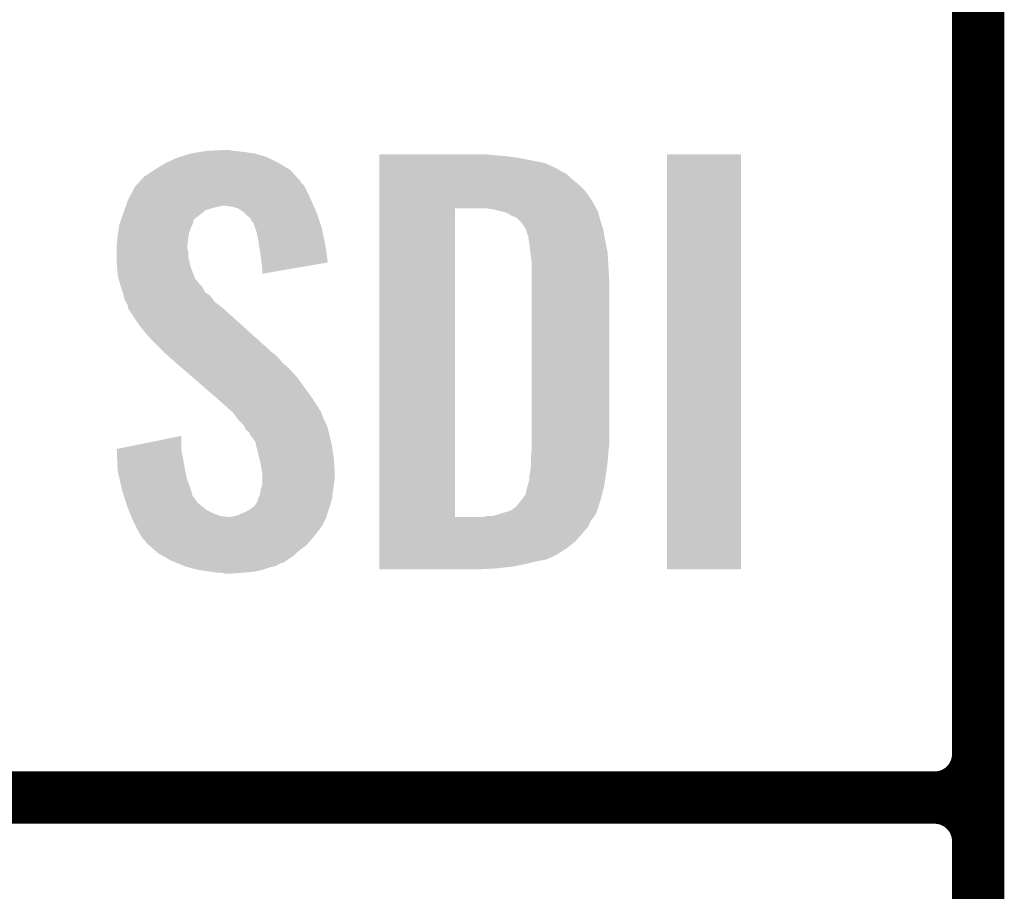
# Model space of a CAD drawing. Extents: x -0.05 to 0.95, y -0.15 to 1.54.
# Tile 4 of 44: x 0.05 to 0.16, y 0.14 to 0.24. Entities that reach past the tile are written whole.
import ezdxf

# ---------------------------------------------------------------- set-up
doc = ezdxf.new("R2010")
doc.units = 0
doc.layers.add('HOD_CAP_2_CLICK_V101_GTO', color=14, linetype='CONTINUOUS')

msp = doc.modelspace()

# ---------------------------------------------------------------- linework, layer by layer
at = {"layer": 'HOD_CAP_2_CLICK_V101_GTO', "const_width": 0.006}
for points in [[(0.158, -0.022), (0.158, 0.722)], [(0.158, 0.155), (0.158, 0.245)], [(-0.05, 0.15), (0.153, 0.15)], [(-0.05, 0.15), (0.153, 0.15)], [(0.158, 0.055), (0.158, 0.145)]]:
    msp.add_lwpolyline(points, dxfattribs=at)
for points in [[(0.153, 0.15, 0.414214), (0.158, 0.155)], [(0.158, 0.145, 0.414214), (0.153, 0.15)], [(0.158, 0.145, 0.414214), (0.153, 0.15)]]:
    msp.add_lwpolyline(points, format="xyb", dxfattribs=at)
at = {"layer": 'HOD_CAP_2_CLICK_V101_GTO'}
for points in [[(0.06642, 0.2235), (0.0677, 0.2239), (0.0764, 0.2235), (0.075, 0.2239)], [(0.0677, 0.2239), (0.0689, 0.2241), (0.075, 0.2239), (0.0736, 0.2241)], [(0.0689, 0.2241), (0.0695, 0.2242), (0.0736, 0.2241), (0.0726, 0.2242)], [(0.0695, 0.2242), (0.0716, 0.2243), (0.0726, 0.2242), (0.0721, 0.2243)], [(0.0893, 0.2237), (0.0893, 0.2238), (0.1025, 0.2237), (0.1015, 0.2238)], [(0.0893, 0.2236), (0.0893, 0.2237), (0.1038, 0.2236), (0.1025, 0.2237)], [(0.1223, 0.1762), (0.1223, 0.2238), (0.1308, 0.1762), (0.1308, 0.2238)], [(0.1223, 0.2238), (0.1223, 0.2238), (0.1308, 0.2238), (0.1223, 0.2238)], [(0.0638, 0.2222), (0.0648, 0.2228), (0.07877, 0.2222), (0.0778, 0.2228)], [(0.0648, 0.2228), (0.0661, 0.2234), (0.0778, 0.2228), (0.0766, 0.2234)], [(0.0661, 0.2234), (0.06642, 0.2235), (0.0766, 0.2234), (0.0764, 0.2235)], [(0.0893, 0.2234), (0.0893, 0.2236), (0.1053, 0.2234), (0.1038, 0.2236)], [(0.0893, 0.2228), (0.0893, 0.2234), (0.1083, 0.2228), (0.1053, 0.2234)], [(0.0893, 0.2222), (0.0893, 0.2228), (0.1096, 0.2222), (0.1083, 0.2228)], [(0.0624, 0.2213), (0.0626, 0.2214), (0.07974, 0.2213), (0.07965, 0.2214)], [(0.0626, 0.2214), (0.063, 0.2217), (0.07965, 0.2214), (0.07938, 0.2217)], [(0.063, 0.2217), (0.06348, 0.222), (0.07938, 0.2217), (0.0791, 0.222)], [(0.06348, 0.222), (0.0638, 0.2222), (0.0791, 0.222), (0.07877, 0.2222)], [(0.0893, 0.2221), (0.0893, 0.2222), (0.1098, 0.2221), (0.1096, 0.2222)], [(0.0893, 0.2219), (0.0893, 0.2221), (0.1101, 0.2219), (0.1098, 0.2221)], [(0.0893, 0.2216), (0.0893, 0.2219), (0.1107, 0.2216), (0.1101, 0.2219)], [(0.0893, 0.221), (0.0893, 0.2216), (0.1114, 0.221), (0.1107, 0.2216)], [(0.06139, 0.2202), (0.06176, 0.2206), (0.0807, 0.2202), (0.0803, 0.2206)], [(0.06176, 0.2206), (0.06194, 0.2208), (0.0803, 0.2206), (0.0802, 0.2208)], [(0.06194, 0.2208), (0.0624, 0.2213), (0.0802, 0.2208), (0.07974, 0.2213)], [(0.0893, 0.2203), (0.0893, 0.221), (0.1122, 0.2203), (0.1114, 0.221)], [(0.0893, 0.2195), (0.0893, 0.2203), (0.113, 0.2195), (0.1122, 0.2203)], [(0.0605, 0.2186), (0.06093, 0.2194), (0.08146, 0.2186), (0.0811, 0.2194)], [(0.06093, 0.2194), (0.0613, 0.2201), (0.0811, 0.2194), (0.08075, 0.2201)], [(0.0613, 0.2201), (0.06139, 0.2202), (0.08075, 0.2201), (0.0807, 0.2202)], [(0.0893, 0.2185), (0.0893, 0.2195), (0.1137, 0.2185), (0.113, 0.2195)], [(0.06025, 0.2179), (0.06039, 0.2183), (0.08177, 0.2179), (0.0816, 0.2183)], [(0.06039, 0.2183), (0.0605, 0.2186), (0.0816, 0.2183), (0.08146, 0.2186)], [(0.0893, 0.2176), (0.0893, 0.2185), (0.11419, 0.2176), (0.1137, 0.2185)], [(0.05979, 0.2166), (0.06007, 0.2174), (0.0684, 0.2166), (0.0694, 0.2174)], [(0.06007, 0.2174), (0.06018, 0.2177), (0.0694, 0.2174), (0.0704, 0.2177)], [(0.06018, 0.2177), (0.06021, 0.2178), (0.0704, 0.2177), (0.0709, 0.2178)], [(0.06021, 0.2178), (0.06025, 0.2179), (0.0709, 0.2178), (0.0713, 0.2179)], [(0.0724, 0.2178), (0.0716, 0.2179), (0.08181, 0.2178), (0.08177, 0.2179)], [(0.0731, 0.2176), (0.0724, 0.2178), (0.0819, 0.2176), (0.08181, 0.2178)], [(0.0737, 0.2172), (0.0731, 0.2176), (0.08207, 0.2172), (0.0819, 0.2176)], [(0.074, 0.2169), (0.0737, 0.2172), (0.0822, 0.2169), (0.08207, 0.2172)], [(0.0741, 0.2168), (0.074, 0.2169), (0.08223, 0.2168), (0.0822, 0.2169)], [(0.0893, 0.1822), (0.0893, 0.2176), (0.098, 0.1822), (0.098, 0.2176)], [(0.1024, 0.2175), (0.1016, 0.2176), (0.11425, 0.2175), (0.11419, 0.2176)], [(0.10275, 0.2174), (0.1024, 0.2175), (0.1143, 0.2174), (0.11425, 0.2175)], [(0.1031, 0.2173), (0.10275, 0.2174), (0.11435, 0.2173), (0.1143, 0.2174)], [(0.1036, 0.2172), (0.1031, 0.2173), (0.1144, 0.2172), (0.11435, 0.2173)], [(0.1041, 0.217), (0.1036, 0.2172), (0.11445, 0.217), (0.1144, 0.2172)], [(0.1044, 0.2168), (0.1041, 0.217), (0.1145, 0.2168), (0.11445, 0.217)], [(0.05944, 0.2154), (0.0595, 0.2158), (0.0677, 0.2154), (0.0679, 0.2158)], [(0.0595, 0.2158), (0.05964, 0.2162), (0.0679, 0.2158), (0.068, 0.2162)], [(0.05964, 0.2162), (0.05975, 0.2165), (0.068, 0.2162), (0.0682, 0.2165)], [(0.05975, 0.2165), (0.05979, 0.2166), (0.0682, 0.2165), (0.0684, 0.2166)], [(0.0745, 0.2165), (0.0741, 0.2168), (0.08233, 0.2165), (0.08223, 0.2168)], [(0.0747, 0.2161), (0.0745, 0.2165), (0.08247, 0.2161), (0.08233, 0.2165)], [(0.0749, 0.2159), (0.0747, 0.2161), (0.08253, 0.2159), (0.08247, 0.2161)], [(0.0749, 0.2158), (0.0749, 0.2159), (0.08257, 0.2158), (0.08253, 0.2159)], [(0.07505, 0.2154), (0.0749, 0.2158), (0.0827, 0.2154), (0.08257, 0.2158)], [(0.1046, 0.2167), (0.1044, 0.2168), (0.11453, 0.2167), (0.1145, 0.2168)], [(0.1051, 0.2165), (0.1047, 0.2167), (0.11459, 0.2165), (0.11453, 0.2167)], [(0.1055, 0.2161), (0.1051, 0.2165), (0.1147, 0.2161), (0.11459, 0.2165)], [(0.1061, 0.2153), (0.1055, 0.2161), (0.11497, 0.2153), (0.1147, 0.2161)], [(0.0593, 0.2145), (0.05935, 0.2148), (0.06745, 0.2145), (0.0675, 0.2148)], [(0.05935, 0.2148), (0.05944, 0.2154), (0.0675, 0.2148), (0.0677, 0.2154)], [(0.0752, 0.215), (0.07505, 0.2154), (0.08278, 0.215), (0.0827, 0.2154)], [(0.0754, 0.2141), (0.0752, 0.215), (0.08297, 0.2141), (0.08278, 0.215)], [(0.10613, 0.2152), (0.1061, 0.2153), (0.115, 0.2152), (0.11497, 0.2153)], [(0.1062, 0.2149), (0.10613, 0.2152), (0.11505, 0.2149), (0.115, 0.2152)], [(0.1063, 0.2146), (0.1062, 0.2149), (0.1151, 0.2146), (0.11505, 0.2149)], [(0.1064, 0.2144), (0.1063, 0.2146), (0.11513, 0.2144), (0.1151, 0.2146)], [(0.0592, 0.2135), (0.05927, 0.2142), (0.06731, 0.2135), (0.0674, 0.2142)], [(0.0592, 0.2134), (0.0592, 0.2135), (0.0673, 0.2134), (0.06731, 0.2135)], [(0.05927, 0.2142), (0.0593, 0.2145), (0.0674, 0.2142), (0.06745, 0.2145)], [(0.07549, 0.2135), (0.0754, 0.2141), (0.0831, 0.2135), (0.08297, 0.2141)], [(0.0757, 0.2122), (0.07549, 0.2135), (0.08329, 0.2122), (0.0831, 0.2135)], [(0.1064, 0.2143), (0.1064, 0.2144), (0.11515, 0.2143), (0.11513, 0.2144)], [(0.10645, 0.214), (0.1064, 0.2143), (0.1152, 0.214), (0.11515, 0.2143)], [(0.1065, 0.2137), (0.10645, 0.214), (0.11526, 0.2137), (0.1152, 0.214)], [(0.10665, 0.2125), (0.1065, 0.2137), (0.1155, 0.2125), (0.11526, 0.2137)], [(0.0592, 0.213), (0.0592, 0.2134), (0.0673, 0.213), (0.0673, 0.2134)], [(0.0592, 0.2126), (0.0592, 0.213), (0.0674, 0.2126), (0.0673, 0.213)], [(0.0592, 0.212), (0.0592, 0.2126), (0.0674, 0.212), (0.0674, 0.2126)], [(0.1068, 0.2113), (0.10665, 0.2125), (0.11557, 0.2113), (0.1155, 0.2125)], [(0.0592, 0.2112), (0.0592, 0.212), (0.0676, 0.2112), (0.0674, 0.212)], [(0.05923, 0.2108), (0.0592, 0.2112), (0.0677, 0.2108), (0.0676, 0.2112)], [(0.0758, 0.2114), (0.0757, 0.2122), (0.0834, 0.2114), (0.08329, 0.2122)], [(0.0759, 0.2107), (0.0758, 0.2114), (0.07936, 0.2107), (0.0834, 0.2114)], [(0.1068, 0.2108), (0.1068, 0.2113), (0.1156, 0.2108), (0.11557, 0.2113)], [(0.0593, 0.2099), (0.05923, 0.2108), (0.06805, 0.2099), (0.0677, 0.2108)], [(0.0759, 0.2101), (0.0759, 0.2107), (0.0759, 0.2101), (0.07936, 0.2107)], [(0.1068, 0.209), (0.1068, 0.2108), (0.1157, 0.209), (0.1156, 0.2108)], [(0.05941, 0.2095), (0.0593, 0.2099), (0.0682, 0.2095), (0.06805, 0.2099)], [(0.05946, 0.2093), (0.05941, 0.2095), (0.0684, 0.2093), (0.0682, 0.2095)], [(0.05955, 0.209), (0.05946, 0.2093), (0.0686, 0.209), (0.0684, 0.2093)], [(0.0596, 0.2088), (0.05955, 0.209), (0.0688, 0.2088), (0.0686, 0.209)], [(0.1068, 0.1908), (0.1068, 0.209), (0.1157, 0.1908), (0.1157, 0.209)], [(0.05967, 0.2086), (0.0596, 0.2088), (0.069, 0.2086), (0.0688, 0.2088)], [(0.05987, 0.208), (0.05967, 0.2086), (0.0693, 0.208), (0.069, 0.2086)], [(0.0599, 0.2079), (0.05987, 0.208), (0.06945, 0.2079), (0.0693, 0.208)], [(0.05998, 0.2076), (0.0599, 0.2079), (0.0699, 0.2076), (0.06945, 0.2079)], [(0.0601, 0.2071), (0.05998, 0.2076), (0.07026, 0.2071), (0.0699, 0.2076)], [(0.06022, 0.2069), (0.0601, 0.2071), (0.0704, 0.2069), (0.07026, 0.2071)], [(0.0604, 0.2066), (0.06022, 0.2069), (0.0708, 0.2066), (0.0704, 0.2069)], [(0.06048, 0.2063), (0.0604, 0.2066), (0.0712, 0.2063), (0.0708, 0.2066)], [(0.0605, 0.2062), (0.06048, 0.2063), (0.07131, 0.2062), (0.0712, 0.2063)], [(0.0605, 0.2061), (0.0605, 0.2062), (0.07142, 0.2061), (0.07131, 0.2062)], [(0.0617, 0.2043), (0.0605, 0.2061), (0.07343, 0.2043), (0.07142, 0.2061)], [(0.0625, 0.2033), (0.0617, 0.2043), (0.07454, 0.2033), (0.07343, 0.2043)], [(0.0631, 0.2026), (0.0625, 0.2033), (0.07532, 0.2026), (0.07454, 0.2033)], [(0.0647, 0.201), (0.0631, 0.2026), (0.0771, 0.201), (0.07532, 0.2026)], [(0.06482, 0.2009), (0.0647, 0.201), (0.0773, 0.2009), (0.0771, 0.201)], [(0.06528, 0.2005), (0.06482, 0.2009), (0.0777, 0.2005), (0.0773, 0.2009)], [(0.06597, 0.1999), (0.06528, 0.2005), (0.0782, 0.1999), (0.0777, 0.2005)], [(0.06678, 0.1992), (0.06597, 0.1999), (0.079, 0.1992), (0.0782, 0.1999)], [(0.06793, 0.1982), (0.06678, 0.1992), (0.0799, 0.1982), (0.079, 0.1992)], [(0.07047, 0.196), (0.06793, 0.1982), (0.0815, 0.196), (0.0799, 0.1982)], [(0.0707, 0.1958), (0.07047, 0.196), (0.08163, 0.1958), (0.0815, 0.196)], [(0.07183, 0.1948), (0.0707, 0.1958), (0.0823, 0.1948), (0.08163, 0.1958)], [(0.07205, 0.1946), (0.07183, 0.1948), (0.0824, 0.1946), (0.0823, 0.1948)], [(0.07239, 0.1943), (0.07205, 0.1946), (0.0826, 0.1943), (0.0824, 0.1946)], [(0.0725, 0.1942), (0.07239, 0.1943), (0.08264, 0.1942), (0.0826, 0.1943)], [(0.07303, 0.1935), (0.0725, 0.1942), (0.0829, 0.1935), (0.08264, 0.1942)], [(0.0731, 0.1934), (0.07303, 0.1935), (0.08295, 0.1934), (0.0829, 0.1935)], [(0.0737, 0.1928), (0.0731, 0.1934), (0.08325, 0.1928), (0.08295, 0.1934)], [(0.07375, 0.1927), (0.0737, 0.1928), (0.0833, 0.1927), (0.08325, 0.1928)], [(0.074, 0.1922), (0.07375, 0.1927), (0.08344, 0.1922), (0.0833, 0.1927)], [(0.0744, 0.1919), (0.074, 0.1922), (0.08352, 0.1919), (0.08344, 0.1922)], [(0.0592, 0.19), (0.0666, 0.1915), (0.0666, 0.19), (0.0666, 0.1915)], [(0.0745, 0.1916), (0.0744, 0.1919), (0.0836, 0.1916), (0.08352, 0.1919)], [(0.0746, 0.1915), (0.0745, 0.1916), (0.08362, 0.1915), (0.0836, 0.1916)], [(0.0751, 0.1908), (0.0746, 0.1915), (0.08378, 0.1908), (0.08362, 0.1915)], [(0.0592, 0.1899), (0.0592, 0.19), (0.0666, 0.1899), (0.0666, 0.19)], [(0.05924, 0.1889), (0.0592, 0.1899), (0.0668, 0.1889), (0.0666, 0.1899)], [(0.07521, 0.1903), (0.0751, 0.1908), (0.0839, 0.1903), (0.08378, 0.1908)], [(0.0753, 0.1899), (0.07521, 0.1903), (0.08395, 0.1899), (0.0839, 0.1903)], [(0.07558, 0.1888), (0.0753, 0.1899), (0.0841, 0.1888), (0.08395, 0.1899)], [(0.10676, 0.1897), (0.1068, 0.1901), (0.1156, 0.1897), (0.11564, 0.1901)], [(0.1068, 0.1901), (0.1068, 0.1908), (0.11564, 0.1901), (0.1157, 0.1908)], [(0.0593, 0.1875), (0.05924, 0.1889), (0.06705, 0.1875), (0.0668, 0.1889)], [(0.0757, 0.1883), (0.07558, 0.1888), (0.08413, 0.1883), (0.0841, 0.1888)], [(0.1067, 0.189), (0.10676, 0.1897), (0.11554, 0.189), (0.1156, 0.1897)], [(0.1067, 0.1885), (0.1067, 0.189), (0.1155, 0.1885), (0.11554, 0.189)], [(0.05948, 0.1867), (0.0593, 0.1875), (0.0672, 0.1867), (0.06705, 0.1875)], [(0.07588, 0.1872), (0.0757, 0.1883), (0.0842, 0.1872), (0.08413, 0.1883)], [(0.1066, 0.1873), (0.1067, 0.1881), (0.11533, 0.1873), (0.11544, 0.1881)], [(0.1067, 0.1881), (0.1067, 0.1885), (0.11544, 0.1881), (0.1155, 0.1885)], [(0.05973, 0.1856), (0.05948, 0.1867), (0.0676, 0.1856), (0.0672, 0.1867)], [(0.0759, 0.1871), (0.07588, 0.1872), (0.0842, 0.1871), (0.0842, 0.1872)], [(0.0759, 0.1867), (0.0759, 0.1871), (0.0842, 0.1867), (0.0842, 0.1871)], [(0.0759, 0.186), (0.0759, 0.1867), (0.0841, 0.186), (0.0842, 0.1867)], [(0.1064, 0.1861), (0.1065, 0.1864), (0.11516, 0.1861), (0.1152, 0.1864)], [(0.1065, 0.1868), (0.1066, 0.1873), (0.11526, 0.1868), (0.11533, 0.1873)], [(0.1065, 0.1864), (0.1065, 0.1868), (0.1152, 0.1864), (0.11526, 0.1868)], [(0.0598, 0.1853), (0.05973, 0.1856), (0.06769, 0.1853), (0.0676, 0.1856)], [(0.06002, 0.1846), (0.0598, 0.1853), (0.0679, 0.1846), (0.06769, 0.1853)], [(0.07568, 0.1852), (0.0757, 0.1853), (0.084, 0.1852), (0.08401, 0.1853)], [(0.0757, 0.1853), (0.0759, 0.1859), (0.08401, 0.1853), (0.08409, 0.1859)], [(0.0759, 0.1859), (0.0759, 0.186), (0.08409, 0.1859), (0.0841, 0.186)], [(0.1061, 0.1848), (0.1062, 0.1854), (0.11486, 0.1848), (0.11502, 0.1854)], [(0.1062, 0.1854), (0.1063, 0.1857), (0.11502, 0.1854), (0.1151, 0.1857)], [(0.1063, 0.1857), (0.1064, 0.186), (0.1151, 0.1857), (0.11514, 0.186)], [(0.1064, 0.186), (0.1064, 0.1861), (0.11514, 0.186), (0.11516, 0.1861)], [(0.06005, 0.1845), (0.06002, 0.1846), (0.068, 0.1845), (0.0679, 0.1846)], [(0.06015, 0.1842), (0.06005, 0.1845), (0.0682, 0.1842), (0.068, 0.1845)], [(0.06027, 0.1838), (0.06015, 0.1842), (0.0685, 0.1838), (0.0682, 0.1842)], [(0.0753, 0.1839), (0.0754, 0.1843), (0.08378, 0.1839), (0.0839, 0.1843)], [(0.0754, 0.1843), (0.0756, 0.1847), (0.0839, 0.1843), (0.08394, 0.1847)], [(0.0756, 0.1847), (0.07568, 0.1852), (0.08394, 0.1847), (0.084, 0.1852)], [(0.1055, 0.184), (0.10565, 0.1842), (0.11464, 0.184), (0.1147, 0.1842)], [(0.10565, 0.1842), (0.1061, 0.1848), (0.1147, 0.1842), (0.11486, 0.1848)], [(0.0604, 0.1834), (0.06027, 0.1838), (0.069, 0.1834), (0.0685, 0.1838)], [(0.06056, 0.183), (0.0604, 0.1834), (0.0695, 0.183), (0.069, 0.1834)], [(0.06072, 0.1826), (0.06056, 0.183), (0.0703, 0.1826), (0.0695, 0.183)], [(0.074, 0.1828), (0.0745, 0.1831), (0.08343, 0.1828), (0.08353, 0.1831)], [(0.0745, 0.1831), (0.07477, 0.1833), (0.08353, 0.1831), (0.0836, 0.1833)], [(0.07477, 0.1833), (0.0749, 0.1834), (0.0836, 0.1833), (0.08363, 0.1834)], [(0.0749, 0.1834), (0.0751, 0.1836), (0.08363, 0.1834), (0.08369, 0.1836)], [(0.0751, 0.1836), (0.0753, 0.1839), (0.08369, 0.1836), (0.08378, 0.1839)], [(0.1043, 0.1829), (0.1049, 0.1833), (0.1143, 0.1829), (0.11442, 0.1833)], [(0.1049, 0.1833), (0.105, 0.1834), (0.11442, 0.1833), (0.11445, 0.1834)], [(0.105, 0.1834), (0.1055, 0.184), (0.11445, 0.1834), (0.11464, 0.184)], [(0.06084, 0.1823), (0.06072, 0.1826), (0.0711, 0.1823), (0.0703, 0.1826)], [(0.06088, 0.1822), (0.06084, 0.1823), (0.072, 0.1822), (0.0711, 0.1823)], [(0.06092, 0.1821), (0.06088, 0.1822), (0.0832, 0.1821), (0.08323, 0.1822)], [(0.061, 0.1819), (0.06092, 0.1821), (0.0831, 0.1819), (0.0832, 0.1821)], [(0.0614, 0.1811), (0.061, 0.1819), (0.0827, 0.1811), (0.0831, 0.1819)], [(0.0723, 0.1822), (0.0731, 0.1824), (0.08323, 0.1822), (0.0833, 0.1824)], [(0.0731, 0.1824), (0.074, 0.1828), (0.0833, 0.1824), (0.08343, 0.1828)], [(0.0893, 0.1818), (0.0893, 0.1822), (0.1136, 0.1818), (0.11392, 0.1822)], [(0.0893, 0.1822), (0.0893, 0.1822), (0.1012, 0.1822), (0.098, 0.1822)], [(0.1012, 0.1822), (0.1017, 0.1823), (0.11392, 0.1822), (0.114, 0.1823)], [(0.1023, 0.1823), (0.1036, 0.1827), (0.114, 0.1823), (0.1142, 0.1827)], [(0.1036, 0.1827), (0.1043, 0.1829), (0.1142, 0.1827), (0.1143, 0.1829)], [(0.06145, 0.181), (0.0614, 0.1811), (0.0826, 0.181), (0.0827, 0.1811)], [(0.0616, 0.1807), (0.06145, 0.181), (0.0824, 0.1807), (0.0826, 0.181)], [(0.0893, 0.181), (0.0893, 0.1818), (0.1132, 0.181), (0.1136, 0.1818)], [(0.0893, 0.1794), (0.0893, 0.181), (0.1118, 0.1794), (0.1132, 0.181)], [(0.06188, 0.1802), (0.0616, 0.1807), (0.082, 0.1802), (0.0824, 0.1807)], [(0.0621, 0.1798), (0.06188, 0.1802), (0.08167, 0.1798), (0.082, 0.1802)], [(0.0625, 0.1794), (0.0621, 0.1798), (0.08133, 0.1794), (0.08167, 0.1798)], [(0.0626, 0.1792), (0.0625, 0.1794), (0.08117, 0.1792), (0.08133, 0.1794)], [(0.06283, 0.179), (0.0626, 0.1792), (0.081, 0.179), (0.08117, 0.1792)], [(0.06353, 0.1784), (0.06283, 0.179), (0.0802, 0.1784), (0.081, 0.179)], [(0.0893, 0.1786), (0.0893, 0.1794), (0.1108, 0.1786), (0.1118, 0.1794)], [(0.0893, 0.1779), (0.0893, 0.1786), (0.1097, 0.1779), (0.1108, 0.1786)], [(0.064, 0.178), (0.06353, 0.1784), (0.07974, 0.178), (0.0802, 0.1784)], [(0.06452, 0.1777), (0.064, 0.178), (0.0794, 0.1777), (0.07974, 0.178)], [(0.0654, 0.1772), (0.06452, 0.1777), (0.07865, 0.1772), (0.0794, 0.1777)], [(0.0893, 0.1776), (0.0893, 0.1779), (0.1091, 0.1776), (0.1097, 0.1779)], [(0.0893, 0.1773), (0.0893, 0.1776), (0.1084, 0.1773), (0.1091, 0.1776)], [(0.06564, 0.1771), (0.0654, 0.1772), (0.0785, 0.1771), (0.07865, 0.1772)], [(0.06589, 0.177), (0.06564, 0.1771), (0.0784, 0.177), (0.0785, 0.1771)], [(0.06613, 0.1769), (0.06589, 0.177), (0.078, 0.1769), (0.0784, 0.177)], [(0.06686, 0.1766), (0.06613, 0.1769), (0.0775, 0.1766), (0.078, 0.1769)], [(0.0671, 0.1765), (0.06686, 0.1766), (0.0771, 0.1765), (0.0775, 0.1766)], [(0.0675, 0.1764), (0.0671, 0.1765), (0.0767, 0.1764), (0.0771, 0.1765)], [(0.0687, 0.1761), (0.0675, 0.1764), (0.0758, 0.1761), (0.0767, 0.1764)], [(0.0893, 0.1771), (0.0893, 0.1773), (0.1073, 0.1771), (0.1084, 0.1773)], [(0.0893, 0.1768), (0.0893, 0.1771), (0.1061, 0.1768), (0.1073, 0.1771)], [(0.0893, 0.1765), (0.0893, 0.1768), (0.1046, 0.1765), (0.1061, 0.1768)], [(0.0893, 0.1763), (0.0893, 0.1765), (0.1028, 0.1763), (0.1046, 0.1765)], [(0.0893, 0.1762), (0.0893, 0.1763), (0.10092, 0.1762), (0.1028, 0.1763)], [(0.1009, 0.1762), (0.0893, 0.1762), (0.1009, 0.1762), (0.10092, 0.1762)], [(0.0701, 0.1759), (0.0687, 0.1761), (0.0748, 0.1759), (0.0758, 0.1761)], [(0.0707, 0.1758), (0.0701, 0.1759), (0.0736, 0.1758), (0.0748, 0.1759)], [(0.0716, 0.1757), (0.0713, 0.1758), (0.0723, 0.1757), (0.0736, 0.1758)]]:
    msp.add_solid(points, dxfattribs=at)

doc.saveas('drawing.dxf')
